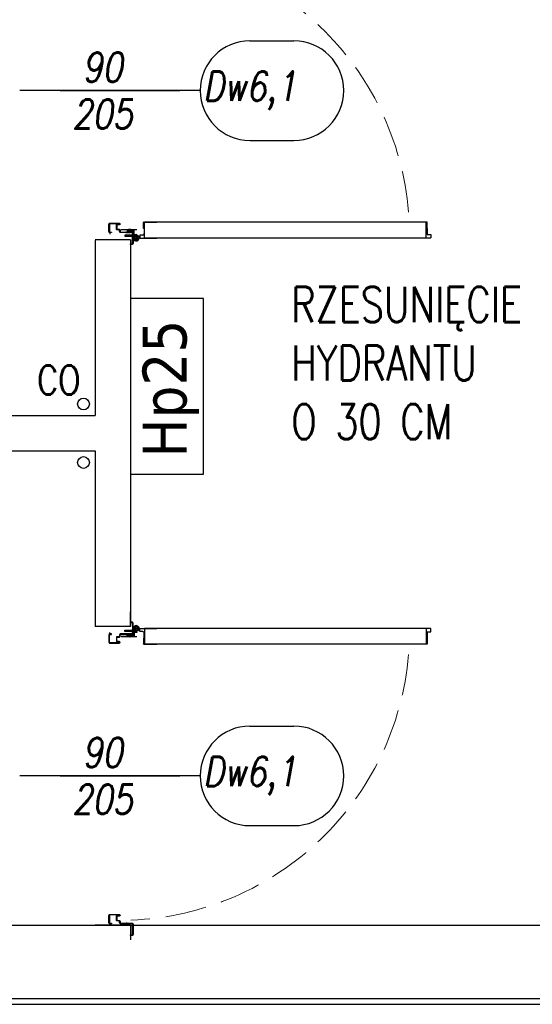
# Model space of a CAD drawing. Header units: millimetres. Extents: x 28600 to 181045, y -399112 to -163690.
# Tile 32 of 256: x 47469 to 47644, y -195610 to -195274. Entities that reach past the tile are written whole.
import ezdxf
from ezdxf.enums import TextEntityAlignment as Align

# ---------------------------------------------------------------- set-up
doc = ezdxf.new("R2010")
doc.units = ezdxf.units.MM
doc.linetypes.add('CENTER', pattern=[0.6, 0.375, -0.075, 0.075, -0.075])
doc.linetypes.add('Hidden Line', pattern=[391.222223, 282.222223, -109])
doc.layers.get('0').update_dxf_attribs({"color": 8})
for name, color, linetype in [('!! 0_ Istn-sciany', 8, 'Continuous'), ('!! 0_ Istn-widok', 8, 'Continuous'), ('!! 0_ Opis', 8, 'Continuous'), ('!! 0_Istn-armatura', 8, 'Continuous'), ('!! 2_Drzwi - nowe remont', 8, 'Continuous'), ('!! 2_drzwi opis', 8, 'Continuous')]:
    doc.layers.add(name, color=color, linetype=linetype)
doc.styles.add('50', font='ROMANS.shx', dxfattribs={"width": 0.8, "height": 10})
doc.styles.add('ARCHETYP', font='romans.shx', dxfattribs={"height": 15})
doc.styles.add('ARIAL', font='tahoma.ttf')
doc.styles.add('SIMPLEX', font='simplex.shx', dxfattribs={"width": 0.77})

# ---------------------------------------------------------------- blocks, each defined once
blk = doc.blocks.new('zaw-dr-90-p')
at = {"color": 2, "linetype": 'CENTER', "ltscale": 0.2}
for p, q in [((12, 0), (-12, 0)), ((0, 12), (0, -12)), ((24.5, 24), (31, 24)), ((24.5, 19), (31, 19))]:
    blk.add_line(p, q, dxfattribs=at)
at = {"ltscale": 0.2}
for p, q in [((10, 12), (6.5, 12)), ((10, 0), (10, 6.5))]:
    blk.add_line(p, q, dxfattribs=at)
blk.add_lwpolyline([(10, 10), (10, 39), (6.5, 39), (6.5, 10)], dxfattribs=at)
blk.add_lwpolyline([(0, 6.5), (23.5, 6.5, 0.414214), (28, 11), (28, 31), (24.5, 31), (24.5, 11, -0.414214), (23.5, 10), (0, 10, 4.561698), (7.6, 6.5), (4.9, 4.2)], format="xyb", dxfattribs=at)
blk.add_lwpolyline([(-0.2, -0.2), (-2.5, -0.2), (-2.5, 0.2), (-0.2, 0.2), (-0.2, 2.5), (0.2, 2.5), (0.2, 0.2), (2.8, 0.2), (2.8, -0.2), (0.2, -0.2), (0.2, -2.8), (-0.2, -2.8)], close=True)
blk.add_circle((0, 0), 6.5, dxfattribs=at)
blk = doc.blocks.new('drzwi 90- sc 12')
for p, q in [((-13616.12, 20410.26), (-13616.12, 20411.46)), ((-13616.12, 20411.46), (-13615.02, 20411.46)), ((-13614.92, 20411.36), (-13614.92, 20313.77)), ((-13620.32, 20410.16), (-13620.32, 20313.77)), ((-13614.92, 20409.86), (-13620.32, 20409.86)), ((-13616.12, 20410.26), (-13620.22, 20410.26)), ((-13616.12, 20410.26), (-13620, 20410.26)), ((-13618.17, 20410.26), (-13616.22, 20410.26)), ((-13618.17, 20410.26), (-13616.22, 20410.26)), ((-13620.32, 20313.47), (-13620.32, 20317.97)), ((-13614.92, 20312.27), (-13614.92, 20317.97)), ((-13614.92, 20313.77), (-13620.32, 20313.77)), ((-13618.22, 20313.37), (-13620.22, 20313.37)), ((-13618.22, 20313.67), (-13618.22, 20313.37)), ((-13618.22, 20313.67), (-13616.42, 20313.67)), ((-13617.77, 20311.12), (-13617.77, 20305.72)), ((-13617.77, 20311.12), (-13617.77, 20305.72)), ((-13616.17, 20309.92), (-13616.17, 20311.02)), ((-13615.92, 20313.17), (-13615.92, 20312.17)), ((-13615.92, 20312.17), (-13615.02, 20312.17)), ((-13715.57, 20308.32), (-13715.57, 20308.56)), ((-13715.57, 20307.69), (-13715.57, 20308.56)), ((-13715.57, 20307.82), (-13715.57, 20308.56)), ((-13715.57, 20307.72), (-13715.37, 20307.72)), ((-13616.17, 20309.92), (-13617.37, 20309.92)), ((-13715.77, 20301.96), (-13716.27, 20301.96)), ((-13616.77, 20301.96), (-13616.27, 20301.96))]:
    blk.add_line(p, q)
for points in [[(-13665.27, 20284.96), (-13665.27, 20325.83)], [(-13615.57, 20309.64), (-13615.32, 20309.64), (-13615.32, 20309.82), (-13616.32, 20309.82), (-13616.32, 20309.64), (-13615.92, 20309.64)]]:
    blk.add_lwpolyline(points)
at = {"lineweight": 30}
for points in [[(-13716.27, 20308.92), (-13721.27, 20308.92)], [(-13716.27, 20308.92), (-13716.27, 20296.92)], [(-13614.27, 20308.92), (-13609.27, 20308.92)], [(-13614.27, 20308.92), (-13614.27, 20296.92)]]:
    blk.add_lwpolyline(points, dxfattribs=at)
at = {"ltscale": 0.2}
for points in [[(-13715.57, 20307.51), (-13715.57, 20309.48, 0.414214), (-13715.91, 20309.82), (-13719.43, 20309.82, 0.414214), (-13719.77, 20309.48), (-13719.77, 20308.92), (-13719.59, 20308.92), (-13719.59, 20309.48, -0.414214), (-13719.43, 20309.64), (-13716.97, 20309.64)], [(-13716.97, 20309.64), (-13715.91, 20309.64, -0.414214), (-13715.75, 20309.48), (-13715.75, 20307.51)], [(-13715.75, 20307.76), (-13715.75, 20305.58, 0.414214), (-13715.41, 20305.24), (-13714.96, 20305.24, -0.414214), (-13714.8, 20305.08), (-13714.8, 20304.48, 0.414214), (-13714.46, 20304.14), (-13713.28, 20304.14, 0.414214), (-13712.94, 20304.48), (-13712.94, 20305.15, -1), (-13712.75, 20305.15), (-13712.75, 20301.96, -0.414214), (-13712.91, 20301.8), (-13715.43, 20301.8, -0.414214), (-13715.59, 20301.96), (-13715.59, 20302.52), (-13715.77, 20302.52), (-13715.77, 20301.96, 0.414214), (-13715.43, 20301.62), (-13712.91, 20301.62, 0.414214), (-13712.57, 20301.96), (-13712.57, 20305.15, 1), (-13713.12, 20305.15), (-13713.12, 20304.48, -0.414214), (-13713.28, 20304.32), (-13714.46, 20304.32, -0.414214), (-13714.62, 20304.48), (-13714.62, 20305.08, 0.414214), (-13714.96, 20305.42), (-13715.41, 20305.42, -0.414214), (-13715.57, 20305.58), (-13715.57, 20307.64)], [(-13615.92, 20309.64), (-13616.63, 20309.64, 0.414214), (-13616.79, 20309.48), (-13616.79, 20305.58, -0.414214), (-13617.13, 20305.24), (-13617.58, 20305.24, 0.414214), (-13617.74, 20305.08), (-13617.74, 20304.48, -0.414214), (-13618.08, 20304.14), (-13619.26, 20304.14, -0.414214), (-13619.6, 20304.48), (-13619.6, 20305.15, 1), (-13619.79, 20305.15), (-13619.79, 20301.96, 0.414214), (-13619.63, 20301.8), (-13617.11, 20301.8, 0.414214), (-13616.95, 20301.96), (-13616.95, 20302.52), (-13616.77, 20302.52), (-13616.77, 20301.96, -0.414214), (-13617.11, 20301.62), (-13619.63, 20301.62, -0.414214), (-13619.97, 20301.96), (-13619.97, 20305.15, -1), (-13619.42, 20305.15), (-13619.42, 20304.48, 0.414214), (-13619.26, 20304.32), (-13618.08, 20304.32, 0.414214), (-13617.92, 20304.48), (-13617.92, 20305.08, -0.414214), (-13617.58, 20305.42), (-13617.13, 20305.42, 0.414214), (-13616.97, 20305.58), (-13616.97, 20309.48, -0.414214), (-13616.63, 20309.82), (-13613.11, 20309.82, -0.414214), (-13612.77, 20309.48), (-13612.77, 20308.92), (-13612.95, 20308.92), (-13612.95, 20309.48, 0.414214), (-13613.11, 20309.64), (-13615.57, 20309.64)]]:
    blk.add_lwpolyline(points, format="xyb", dxfattribs=at)
blk.add_lwpolyline([(-13616.79, 20308.82), (-13616.97, 20308.82), (-13616.97, 20307.42), (-13616.79, 20307.42)], close=True)
for centre, radius, start, end in [((-13615.02, 20411.36), 0.1, 0, 90), ((-13620.22, 20410.16), 0.1, 90, 180), ((-13620.22, 20313.47), 0.1, 180, 270), ((-13616.42, 20313.17), 0.5, 0, 90), ((-13616.27, 20311.02), 0.1, 0, 90), ((-13615.02, 20312.27), 0.1, 270, 0)]:
    blk.add_arc(centre, radius, start, end)
at = {"linetype": 'Hidden Line', "lineweight": 9, "ltscale": 0.05}
blk.add_arc((-13615.5, 20305.14), 99.12, 94.8005, 177.6944, dxfattribs=at)
at = {"xscale": 0.09999999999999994, "yscale": 0.09999999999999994, "zscale": 0.09999999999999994, "rotation": 180.0000000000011}
blk.add_blockref('zaw-dr-90-p', (-13614.92, 20310.92), dxfattribs=at)
blk = doc.blocks.new('1_ok-opis')
blk.add_line((0, 111.61), (0, 50))
for points in [[(-17, 128.61), (-17, 143.61)], [(17, 128.61), (17, 143.61)]]:
    blk.add_lwpolyline(points)
for centre, start, end in [((0, 143.61), 0, 180), ((0, 128.61), 180, 0)]:
    blk.add_arc(centre, 17, start, end)
at = {"style": 'ARCHETYP'}
for tag, height, rotation, p in [('NR', 12, 90, (0, 136.9)), ('NR', 12, 270, (0, 136.9)), ('SZEROKOŚĆ', 10, 90, (-8, 78.29)), ('SZEROKOŚĆ', 10, 270, (8, 78.29)), ('WYSOKOŚĆ', 10, 270, (-8, 78.29)), ('WYSOKOŚĆ', 10, 90, (8, 78.29))]:
    blk.add_attdef(tag, text='', height=height, rotation=rotation, dxfattribs=at).set_placement(p, align=Align.MIDDLE)

msp = doc.modelspace()

# ---------------------------------------------------------------- linework, layer by layer
at = {"layer": '!! 0_ Istn-sciany'}
for points in [[(47494.71142, -195349.27767), (47494.71142, -195409.12813)], [(47506.71142, -195349.27767), (47506.71142, -195481.12813)], [(47352.71142, -195409.12813), (47494.71142, -195409.12813)], [(47352.71142, -195421.12813), (47494.71142, -195421.12813)], [(47494.71142, -195421.12813), (47494.71142, -195481.12813)], [(47206.71142, -195583.12813), (47806.71142, -195583.12813)]]:
    msp.add_lwpolyline(points, dxfattribs=at)
at = {"layer": '!! 0_ Istn-widok'}
msp.add_lwpolyline([(47531.71142, -195429.12813), (47531.71142, -195369.12813), (47506.71142, -195369.12813), (47506.71142, -195429.12813)], close=True, dxfattribs=at)
for points in [[(47178.71142, -195608.12813), (47806.71142, -195608.12813)], [(47180.71142, -195610.12813), (47806.71142, -195610.12813)]]:
    msp.add_lwpolyline(points, dxfattribs=at)
at = {"layer": '!! 0_Istn-armatura'}
for centre in [(47490.71142, -195405.12813), (47490.71142, -195425.12813)]:
    msp.add_circle(centre, 2, dxfattribs=at)

# ---------------------------------------------------------------- block references
at = {"layer": '!! 2_Drzwi - nowe remont', "rotation": 270}
msp.add_blockref('drzwi 90- sc 12', (27197.78708, -208963.39783), dxfattribs=at)
at = {"layer": '!! 2_Drzwi - nowe remont', "xscale": -1, "rotation": 270}
msp.add_blockref('drzwi 90- sc 12', (27197.78708, -181866.85843), dxfattribs=at)
at = {"layer": '!! 2_drzwi opis'}
ref = msp.add_blockref('1_ok-opis', (47418.93301, -195298.12818), dxfattribs=dict(at, rotation=270.0000036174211))
ref.add_attrib('WYSOKOŚĆ', '205', dxfattribs={"layer": '0', "height": 10, "rotation": 180.0000036, "style": '50', "oblique": 10, "text_generation_flag": 6, "width": 0.8}).set_placement((47497.22386, -195306.12817), align=Align.MIDDLE)
ref.add_attrib('SZEROKOŚĆ', '90', dxfattribs={"layer": '0', "height": 10, "rotation": 180.0000036, "style": '50', "oblique": 10, "text_generation_flag": 6, "width": 0.8}).set_placement((47497.22386, -195290.12817), align=Align.MIDDLE)
ref.add_attrib('NR', 'Dw6,1', dxfattribs={"layer": '0', "height": 10, "rotation": 180.0000036, "style": '50', "oblique": 10, "text_generation_flag": 6, "width": 0.8}).set_placement((47547.54425, -195298.12817), align=Align.MIDDLE)
ref = msp.add_blockref('1_ok-opis', (47418.93301, -195532.1281), dxfattribs=dict(at, rotation=270.0000036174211))
ref.add_attrib('WYSOKOŚĆ', '205', dxfattribs={"layer": '0', "height": 10, "rotation": 180.0000036, "style": '50', "oblique": 10, "text_generation_flag": 6, "width": 0.8}).set_placement((47497.22386, -195540.12809), align=Align.MIDDLE)
ref.add_attrib('SZEROKOŚĆ', '90', dxfattribs={"layer": '0', "height": 10, "rotation": 180.0000036, "style": '50', "oblique": 10, "text_generation_flag": 6, "width": 0.8}).set_placement((47497.22386, -195524.12809), align=Align.MIDDLE)
ref.add_attrib('NR', 'Dw6,1', dxfattribs={"layer": '0', "height": 10, "rotation": 180.0000036, "style": '50', "oblique": 10, "text_generation_flag": 6, "width": 0.8}).set_placement((47547.54425, -195532.12809), align=Align.MIDDLE)

# ---------------------------------------------------------------- texts
at = {"layer": '!! 0_ Opis', "ltscale": 0.7, "style": 'ARIAL'}
msp.add_text('Hp25', height=15, rotation=90, dxfattribs=at).set_placement((47525.87181, -195423.40906))
at = {"layer": '!! 0_ Opis', "insert": (47561.62767, -195365.16161), "char_height": 12, "attachment_point": 1, "style": 'SIMPLEX'}
msp.add_mtext_dynamic_manual_height_columns('RZESUNIĘCIE HYDRANTU O 30 CM', width=64.6064581, gutter_width=75, heights=[0], dxfattribs=at)
at = {"layer": '!! 0_Istn-armatura', "style": 'ARCHETYP', "width": 0.8}
msp.add_text('CO', height=10, rotation=0, dxfattribs=at).set_placement((47474.8883, -195401.95158))

doc.saveas('drawing.dxf')
